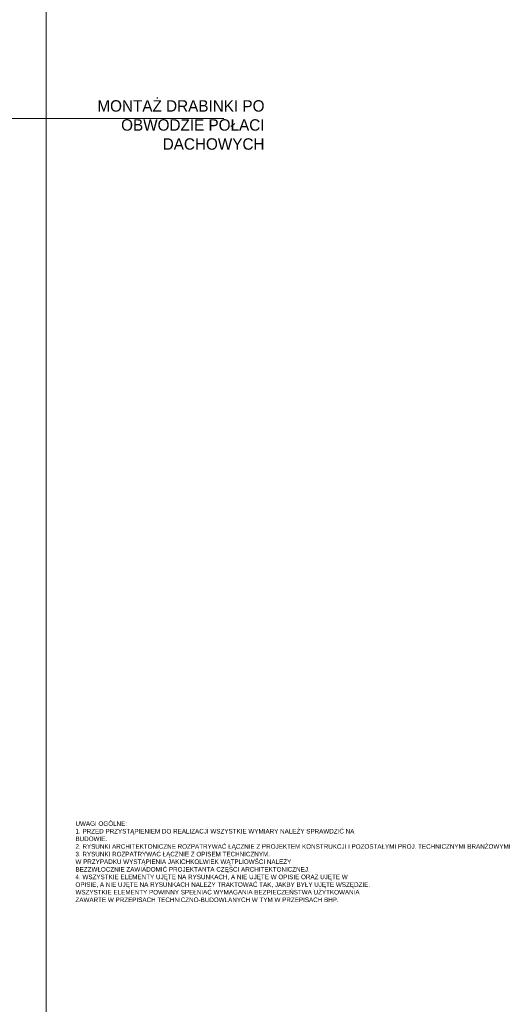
# Model space of a CAD drawing. Header units: millimetres. Extents: x -740 to 33545, y 5178 to 22494.
# Tile 62 of 250: x 11931 to 12429, y 5869 to 6903. Entities that reach past the tile are written whole.
import ezdxf

# ---------------------------------------------------------------- set-up
doc = ezdxf.new("R2010")
doc.units = ezdxf.units.MM
doc.header["$MEASUREMENT"] = 0
doc.layers.add('A_wymiarowanie', color=252, linetype='Continuous', lineweight=9)
doc.layers.add('wymiarowanie', color=252, linetype='Continuous', lineweight=9)
doc.layers.add('D-opis', color=252, linetype='Continuous')
doc.styles.add('styl1', font='arial.ttf', dxfattribs={"height": 15})

msp = doc.modelspace()

# ---------------------------------------------------------------- linework, layer by layer
at = {"layer": 'A_wymiarowanie'}
msp.add_line((12145.29, 6799.7), (11830.41, 6799.69), dxfattribs=at)
at = {"layer": 'wymiarowanie', "linetype": 'Continuous', "lineweight": 15}
msp.add_lwpolyline([(11958.67, 8099.16), (11958.67, 5249.28)], dxfattribs=at)

# ---------------------------------------------------------------- texts
at = {"layer": 'A_wymiarowanie', "insert": (12188.02, 6818.8), "char_height": 12, "width": 223.2778, "attachment_point": 3, "style": 'styl1'}
msp.add_mtext('{\\fCentury Gothic|b0|i0|c238|p34;MONTAŻ DRABINKI PO }{\\fCentury Gothic|b0|i0|c238|p34;OBWODZIE POŁACI }{\\fCentury Gothic|b0|i0|c238|p34;DACHOWYCH}', dxfattribs=at)
at = {"layer": 'D-opis', "insert": (11989.34, 6024.03), "char_height": 6.66667, "width": 728.7393, "attachment_point": 4}
msp.add_mtext('{\\fCentury Gothic|b0|i1|c238|p34;}\\P{\\fCentury Gothic|b0|i0|c238|p34;\\H0.72059x;UWAGI OGÓLNE:}\\P{\\fCentury Gothic|b0|i0|c238|p34;\\H0.72059x;1. PRZED PRZYSTĄPIENIEM DO REALIZACJI WSZYSTKIE WYMIARY NALEŻY SPRAWDZIĆ NA}\\P{\\fCentury Gothic|b0|i0|c238|p34;\\H0.72059x;BUDOWIE.}\\P{\\fCentury Gothic|b0|i0|c238|p34;\\H0.72059x;2. RYSUNKI ARCHITEKTONICZNE ROZPATRYWAĆ ŁĄCZNIE Z PROJEKTEM KONSTRUKCJI I POZOSTAŁYMI PROJ. TECHNICZNYMI BRANŻOWYMI}\\P{\\fCentury Gothic|b0|i0|c238|p34;\\H0.72059x;3. }{\\fCentury Gothic|b0|i0|c238|p34;\\H0.72059x;\\C7;RYSUNKI ROZPATRYWAĆ ŁĄCZNIE Z OPISEM TECHNICZNYM.}\\P{\\fCentury Gothic|b0|i0|c238|p34;\\H0.72059x;\\C7;W PRZYPADKU WYSTĄPIENIA JAKICHKOLWIEK WĄTPLIOWŚCI NALEŻY }\\P{\\fCentury Gothic|b0|i0|c238|p34;\\H0.72059x;\\C7;BEZZWŁOCZNIE ZAWIADOMIĆ PROJEKTANTA CZĘŚCI ARCHITEKTONICZNEJ.}\\P{\\fCentury Gothic|b0|i0|c238|p34;\\H0.72059x;4. WSZYSTKIE ELEMENTY UJĘTE NA RYSUNKACH, A NIE UJĘTE W OPISIE ORAZ UJĘTE W}\\P{\\fCentury Gothic|b0|i0|c238|p34;\\H0.72059x;OPISIE, A NIE UJĘTE NA RYSUNKACH NALEŻY TRAKTOWAĆ TAK, JAKBY BYŁY UJĘTE WSZĘDZIE.}\\P{\\fCentury Gothic|b0|i0|c238|p34;\\H0.72059x;WSZYSTKIE ELEMENTY POWINNY SPEŁNIAĆ WYMAGANIA BEZPIECZEŃSTWA UŻYTKOWANIA}\\P{\\fCentury Gothic|b0|i0|c238|p34;\\H0.72059x;ZAWARTE W PRZEPISACH TECHNICZNO-BUDOWLANYCH W TYM W PRZEPISACH BHP.}', dxfattribs=at)

doc.saveas('drawing.dxf')
